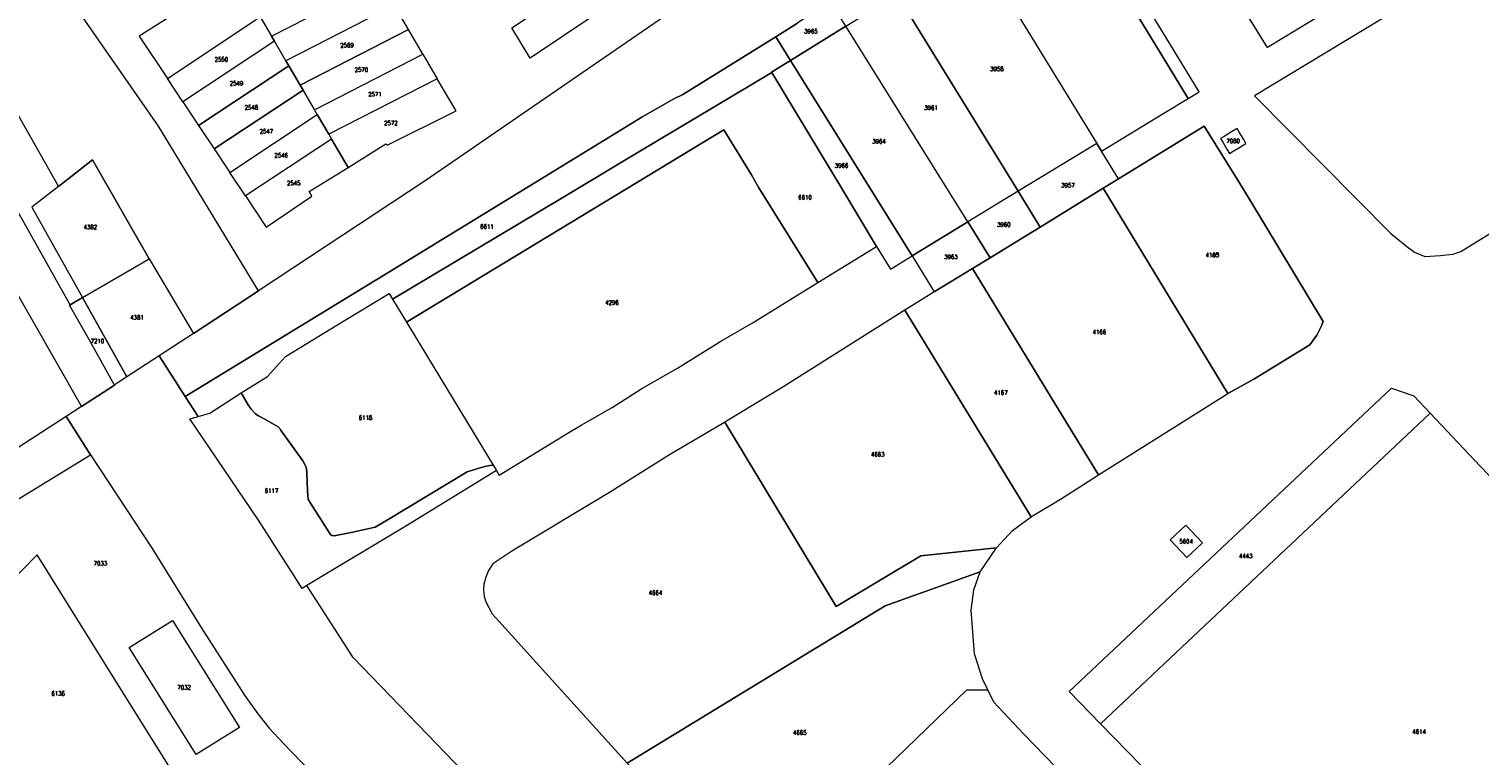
# Model space of a CAD drawing. Header units: metres. Extents: x 3 to 114181, y 112716 to 476231.
# Tile 30 of 90: x 112670 to 113006, y 474767 to 474935. Entities that reach past the tile are written whole.
import ezdxf
from ezdxf.enums import TextEntityAlignment as Align

# ---------------------------------------------------------------- set-up
doc = ezdxf.new("R2010")
doc.units = ezdxf.units.M
doc.header["$MEASUREMENT"] = 0
doc.layers.add('Kadasterperceelnummers', color=14, linetype='Continuous', lineweight=0)
doc.layers.add('Kadasterpercelen', color=14, linetype='Continuous', lineweight=13)
doc.styles.add('Style-STANDARD', font='STANDARD.shx')

msp = doc.modelspace()

# ---------------------------------------------------------------- linework, layer by layer
at = {"layer": 'Kadasterpercelen', "linetype": 'Continuous', "flags": 128}
for points in [[(112664.86, 474920.39), (112639.06, 474966.43), (112525.45, 475167.58), (112512.83, 475189.92), (112508.52, 475187.42), (112507.65, 475188.98), (112498.08, 475183.2), (112552.5, 475086.53), (112565.29, 475063.26), (112601.01, 475000), (112621.01, 474964.59), (112644.73, 474922.28), (112663.4, 474889.63), (112659.5, 474887.86), (112682.46, 474847.83), (112690.05, 474852.78), (112684.24, 474863.13), (112679.68, 474871.27), (112679.82, 474871.36), (112667.42, 474893.47), (112665.45, 474896.12), (112654.93, 474914.77)], [(112541.16, 475176.64), (112525.45, 475167.58), (112639.06, 474966.43), (112664.86, 474920.39), (112677.13, 474898.76), (112684.96, 474904.93), (112698.04, 474882), (112708.31, 474864.71), (112723.35, 474874.62), (112700.21, 474912.73), (112648.48, 474987.11), (112643.34, 474996.18), (112598.6, 475075.19)], [(112953.76, 474919.75), (112985.32, 474887.86), (112988.96, 474884.82), (112990.75, 474883.56), (112993.16, 474882.56), (112996.79, 474882.77), (112999.6, 474883.07), (113001.45, 474883.71), (113027.17, 474899.56), (113035.25, 474904.43), (113058.09, 474918.51), (113062.82, 474921.47), (113068.69, 474924.8), (113039.48, 474971.84), (113030.65, 474966.49), (112998.93, 474947.06), (112987.22, 474939.96)], [(112909.78, 474966.11), (112908.25, 474966.34), (112889.22, 474954.52), (112889.32, 474954.35), (112917.28, 474908.72), (112918.37, 474906.94), (112932.79, 474915.7), (112938.38, 474919.1), (112911.63, 474963.07)], [(112940.95, 474920.66), (112914.19, 474964.63), (112911.63, 474963.07), (112938.38, 474919.1)], [(112871.13, 474943.14), (112889.32, 474954.35), (112917.28, 474908.72), (112899.07, 474897.62)], [(112748.3, 474952.12), (112723.03, 474939.2), (112723.76, 474937.97), (112726.35, 474933.52), (112751.54, 474946.42)], [(112782, 474935.49), (112805.88, 474951.46), (112809.74, 474945.11), (112799.95, 474939.03), (112800.68, 474938.13), (112786.2, 474928.45)], [(112718.04, 474947.74), (112712.65, 474944.28), (112695.77, 474933.55), (112702.28, 474923.75), (112723.76, 474937.97), (112723.03, 474939.2)], [(112751.54, 474946.42), (112754.79, 474940.71), (112729.66, 474927.85), (112727.05, 474932.33), (112726.35, 474933.52)], [(112871.13, 474943.14), (112899.07, 474897.62), (112887.46, 474890.53), (112859.24, 474935.82)], [(112754.79, 474940.71), (112729.66, 474927.85), (112730.36, 474926.66), (112732.98, 474922.18), (112758.09, 474935.03), (112755.17, 474940.04)], [(112855.78, 474941.37), (112851.27, 474938.62), (112848.4, 474936.86), (112848.05, 474936.51), (112843.03, 474933.4), (112846.43, 474927.92), (112859.24, 474935.82)], [(112702.28, 474923.75), (112723.76, 474937.97), (112726.35, 474933.52), (112727.05, 474932.33), (112705.9, 474918.31)], [(112706.43, 474850.1), (112709.39, 474845.49), (112712.12, 474846.29), (112719.36, 474850.94), (112725.41, 474854.77), (112729.63, 474859.37), (112743.26, 474867.74), (112753.59, 474873.97), (112754.39, 474872.65), (112793.39, 474895.98), (112810.98, 474906.5), (112842.1, 474925.13), (112842.04, 474925.22), (112846.43, 474927.92), (112843.03, 474933.4), (112821.5, 474920.04), (112819.58, 474919.12), (112812.25, 474914.91), (112803.25, 474909.41), (112753.52, 474878.89)], [(112758.09, 474935.03), (112732.98, 474922.18), (112733.66, 474921.01), (112736.29, 474916.51), (112761.4, 474929.36)], [(112887.46, 474890.53), (112859.24, 474935.82), (112846.43, 474927.92), (112874.54, 474882.66)], [(112705.9, 474918.31), (112709.51, 474912.87), (112730.36, 474926.66), (112729.66, 474927.85), (112727.05, 474932.33)], [(112709.51, 474912.87), (112713.12, 474907.42), (112733.66, 474921.01), (112732.98, 474922.18), (112730.36, 474926.66)], [(112761.4, 474929.36), (112764.72, 474923.68), (112739.6, 474910.84), (112736.96, 474915.36), (112736.29, 474916.51)], [(112866.35, 474884.88), (112869.52, 474879.59), (112874.54, 474882.66), (112846.43, 474927.92), (112842.04, 474925.22), (112842.1, 474925.13), (112858.55, 474897.88)], [(112769.06, 474916.25), (112764.72, 474923.68), (112739.6, 474910.84), (112740.26, 474909.71), (112744.09, 474903.16), (112752.84, 474908.6), (112753.14, 474908.31)], [(112842.1, 474925.13), (112810.98, 474906.5), (112793.39, 474895.98), (112754.39, 474872.65), (112757.6, 474867.34), (112831.02, 474911.84), (112837.37, 474901.46), (112839.1, 474898.45), (112852.77, 474876.53), (112866.35, 474884.88), (112858.55, 474897.88)], [(112664.86, 474920.39), (112677.13, 474898.76), (112670.97, 474893.91), (112682.64, 474873.01), (112679.82, 474871.36), (112667.42, 474893.47), (112665.45, 474896.12), (112654.93, 474914.77)], [(112713.12, 474907.42), (112716.74, 474901.98), (112736.96, 474915.36), (112736.29, 474916.51), (112733.66, 474921.01)], [(112716.74, 474901.98), (112736.96, 474915.36), (112739.6, 474910.84), (112740.26, 474909.71), (112720.35, 474896.54)], [(112720.35, 474896.54), (112725.15, 474889.31), (112735.71, 474896.49), (112735.07, 474897.54), (112744.09, 474903.16), (112740.26, 474909.71)], [(112778.39, 474833.03), (112779.06, 474831.91), (112794.78, 474841.58), (112798.04, 474843.49), (112805.2, 474847.61), (112812.01, 474851.94), (112820.32, 474856.71), (112830.28, 474862.91), (112837.77, 474867.29), (112852.77, 474876.53), (112839.1, 474898.45), (112837.37, 474901.46), (112831.02, 474911.84), (112757.6, 474867.34), (112777.64, 474834.27)], [(112947.61, 474850.82), (112953.57, 474854.17), (112966.56, 474862.07), (112968.2, 474864.35), (112969.15, 474866.29), (112969.65, 474867.5), (112952.67, 474895.65), (112950.17, 474899.79), (112942.08, 474912.69), (112922.32, 474900.5), (112918.76, 474898.31)], [(112918.76, 474898.31), (112922.32, 474900.5), (112942.08, 474912.69), (112950.17, 474899.79), (112952.67, 474895.65), (112969.65, 474867.5), (112969.15, 474866.29), (112968.2, 474864.35), (112966.56, 474862.07), (112953.57, 474854.17), (112947.61, 474850.82)], [(112948.82, 474906.91), (112950.51, 474907.94), (112951.78, 474908.72), (112951.27, 474909.57), (112950.24, 474911.29), (112949.72, 474912.16), (112948.43, 474911.37), (112946.74, 474910.34), (112945.9, 474909.82), (112946.41, 474908.97), (112947.44, 474907.25), (112947.96, 474906.39)], [(112918.37, 474906.94), (112917.28, 474908.72), (112899.07, 474897.62), (112904.17, 474889.31), (112918.76, 474898.31), (112922.32, 474900.5)], [(112677.13, 474898.76), (112670.97, 474893.91), (112682.64, 474873.01), (112698.04, 474882), (112684.96, 474904.93)], [(112892.62, 474882.25), (112901.04, 474887.39), (112904.17, 474889.31), (112899.07, 474897.62), (112887.46, 474890.53)], [(112918.76, 474898.31), (112904.17, 474889.31), (112901.04, 474887.39), (112892.62, 474882.25), (112888.53, 474879.75), (112908.43, 474847.12), (112917.68, 474831.96), (112947.61, 474850.82)], [(112879.69, 474874.36), (112888.53, 474879.75), (112892.62, 474882.25), (112887.46, 474890.53), (112874.54, 474882.66)], [(112659.5, 474887.86), (112682.46, 474847.83), (112678.88, 474845.49), (112657.78, 474831.81), (112634.62, 474872.22), (112632.38, 474876.12), (112656.34, 474886.49)], [(112692.9, 474854.64), (112682.64, 474873.01), (112698.04, 474882), (112708.31, 474864.71), (112700.38, 474859.53)], [(112917.68, 474831.96), (112908.43, 474847.12), (112888.53, 474879.75), (112879.69, 474874.36), (112878.54, 474873.66), (112872.88, 474870.09), (112902.07, 474822.28), (112902.58, 474822.62), (112908.89, 474826.33), (112914.19, 474829.73)], [(112679.82, 474871.36), (112682.64, 474873.01), (112692.9, 474854.64), (112690.21, 474852.89), (112690.05, 474852.78), (112684.24, 474863.13), (112679.68, 474871.27)], [(112725.41, 474854.77), (112729.63, 474859.37), (112743.26, 474867.74), (112753.59, 474873.97), (112754.39, 474872.65), (112757.6, 474867.34), (112777.64, 474834.27), (112776.86, 474834.13), (112775.73, 474833.92), (112773.86, 474833.37), (112771.63, 474832.66), (112753.35, 474821.69), (112750.36, 474819.9), (112744.81, 474818.67), (112740.87, 474817.88), (112740.31, 474817.99), (112740.04, 474818.19), (112739.84, 474818.41), (112735.36, 474825.44), (112734.89, 474826.38), (112734.79, 474827.01), (112734.63, 474830.18), (112734.58, 474832.76), (112734.41, 474833.78), (112733.62, 474835.22), (112728.42, 474842.42), (112728.29, 474842.7), (112727.92, 474843.07), (112727.39, 474843.43), (112724.8, 474844.91), (112723.24, 474845.7), (112722.57, 474846.17), (112721.73, 474847.09), (112721.06, 474848.04), (112719.36, 474850.94)], [(112902.07, 474822.28), (112872.88, 474870.09), (112844.9, 474852.46), (112831.26, 474844.17), (112856.97, 474801.49), (112876.54, 474813.24), (112894.09, 474815.11), (112897.8, 474819.14)], [(112778.39, 474833.03), (112757.83, 474820.34), (112734.57, 474806.37), (112733.47, 474805.71), (112731.58, 474808.63), (112723.4, 474821.49), (112707.5, 474844.97), (112708.97, 474845.37), (112709.39, 474845.49), (112712.12, 474846.29), (112719.36, 474850.94), (112721.06, 474848.04), (112721.73, 474847.09), (112722.57, 474846.17), (112723.24, 474845.7), (112724.8, 474844.91), (112727.39, 474843.43), (112727.92, 474843.07), (112728.29, 474842.7), (112728.42, 474842.42), (112733.62, 474835.22), (112734.41, 474833.78), (112734.58, 474832.76), (112734.63, 474830.18), (112734.79, 474827.01), (112734.89, 474826.38), (112735.36, 474825.44), (112739.84, 474818.41), (112740.04, 474818.19), (112740.31, 474817.99), (112740.87, 474817.88), (112744.81, 474818.67), (112750.36, 474819.9), (112753.35, 474821.69), (112771.63, 474832.66), (112773.86, 474833.37), (112775.73, 474833.92), (112776.86, 474834.13), (112777.64, 474834.27)], [(112990.62, 474850.31), (112994.39, 474846.3), (112918.17, 474774.38), (112910.87, 474781.88), (112985.46, 474852.04), (112987.67, 474851.25)], [(112990.41, 474706), (112988.12, 474707.78), (112976.58, 474717.53), (112965.56, 474727.27), (112955.38, 474736.66), (112942.82, 474749.08), (112918.17, 474774.38), (112994.39, 474846.3), (113005.97, 474834), (113015.84, 474823.76), (113060.44, 474776.45), (113070.61, 474765.73), (112999.67, 474698.82)], [(112894.09, 474815.11), (112876.54, 474813.24), (112856.97, 474801.49), (112831.26, 474844.17), (112830.65, 474843.8), (112818.4, 474836.65), (112804.56, 474827.92), (112781.99, 474814.32), (112777.57, 474811.43), (112776.59, 474809.87), (112775.99, 474808.28), (112775.48, 474806.7), (112775.38, 474805.39), (112775.55, 474803.85), (112775.95, 474802.62), (112777.44, 474799.84), (112778.24, 474798.92), (112808.62, 474765.25), (112868.32, 474801.67), (112890.29, 474809.56)], [(112941.75, 474816.22), (112937.9, 474820.32), (112934.22, 474816.98), (112938.07, 474812.89)], [(112672.13, 474813.49), (112664.71, 474805.84), (112658.78, 474799.54), (112654.69, 474793.15), (112652.23, 474788.83), (112650, 474783.09), (112648.86, 474778.24), (112648.41, 474773.67), (112648.31, 474770.2), (112648.31, 474769.77), (112693.38, 474750.62), (112698.5, 474753.97), (112706.16, 474758.92), (112690.15, 474784.61)], [(112890.29, 474809.56), (112868.32, 474801.67), (112808.62, 474765.25), (112822.63, 474749.72), (112838.56, 474735.14), (112887.12, 474782.18), (112892.08, 474782.27), (112890.86, 474784.77), (112888.95, 474790.54), (112888.18, 474800.71), (112888.84, 474805.35)], [(112693.44, 474792.02), (112703.44, 474798.29), (112718.96, 474773.55), (112708.97, 474767.28)], [(112892.08, 474782.27), (112887.12, 474782.18), (112838.56, 474735.14), (112838.66, 474735.05), (112859.01, 474717.06), (112907.73, 474764.41), (112900.3, 474772.04), (112893.49, 474779.4)]]:
    msp.add_lwpolyline(points, close=True, dxfattribs=at)
for points in [[(112996.54, 474955.06), (112956.73, 474930.87), (112946.93, 474946.9)], [(112829.91, 474946.84), (112761.89, 474900.01), (112723.35, 474874.62), (112708.31, 474864.71), (112700.38, 474859.53), (112706.43, 474850.1), (112753.52, 474878.89), (112803.25, 474909.41), (112812.25, 474914.91), (112819.58, 474919.12), (112821.5, 474920.04), (112843.03, 474933.4), (112848.05, 474936.51)], [(112798.77, 474734.23), (112745.28, 474789.74), (112734.57, 474806.37), (112733.47, 474805.71), (112731.58, 474808.63), (112723.4, 474821.49), (112707.5, 474844.97), (112708.97, 474845.37), (112709.39, 474845.49), (112706.43, 474850.1), (112700.38, 474859.53), (112692.9, 474854.64), (112690.21, 474852.89), (112690.05, 474852.78), (112682.46, 474847.83), (112678.88, 474845.49), (112684.49, 474836.66), (112698.74, 474814.95), (112709.92, 474796.92), (112720.16, 474781.01), (112723.23, 474776.65), (112725.83, 474773.33), (112729.14, 474769.79), (112739.48, 474759.1)], [(112597.91, 474783.6), (112684.49, 474836.66), (112678.88, 474845.49), (112657.78, 474831.81)]]:
    msp.add_lwpolyline(points, dxfattribs=at)

# ---------------------------------------------------------------- texts
at = {"layer": 'Kadasterperceelnummers', "linetype": 'Continuous', "lineweight": 0, "style": 'Style-STANDARD'}
for s, p in [('3965', (112851.13, 474934.65)), ('2569', (112743.84, 474931.44)), ('2550', (112714.78, 474928.14)), ('2570', (112747.16, 474925.77)), ('3958', (112894.16, 474925.96)), ('2549', (112718.26, 474922.6)), ('2571', (112750.31, 474920.1)), ('2548', (112721.71, 474917.04)), ('3961', (112878.93, 474916.96)), ('2572', (112753.98, 474913.42)), ('2547', (112725.17, 474911.5)), ('3964', (112866.89, 474909.17)), ('7080', (112948.81, 474909.27)), ('2546', (112728.62, 474905.95)), ('3966', (112858.23, 474903.57)), ('2545', (112731.51, 474899.51)), ('3957', (112910.59, 474899.02)), ('6610', (112849.79, 474896.23)), ('4382', (112684.46, 474889.33)), ('6611', (112776.2, 474889.45)), ('3960', (112895.76, 474889.93)), ('3963', (112883.53, 474882.45)), ('4165', (112943.99, 474882.87)), ('4183', (112944, 474882.87)), ('4296', (112805.13, 474871.88)), ('4381', (112695.26, 474868.42)), ('7210', (112686.09, 474862.98)), ('4166', (112917.86, 474865.05)), ('4167', (112895.07, 474851.04)), ('6118', (112748.12, 474845.2)), ('4663', (112866.61, 474836.74)), ('6117', (112726.36, 474828.33)), ('5604', (112937.94, 474816.6)), ('4443', (112951.72, 474813.21)), ('7033', (112686.79, 474811.51)), ('4664', (112815.19, 474804.71)), ('7032', (112706.16, 474782.79)), ('6136', (112677.01, 474781.39)), ('4665', (112848.57, 474772.35)), ('4614', (112991.83, 474772.56))]:
    msp.add_text(s, height=1, dxfattribs=at).set_placement(p, align=Align.MIDDLE_CENTER)

doc.saveas('drawing.dxf')
